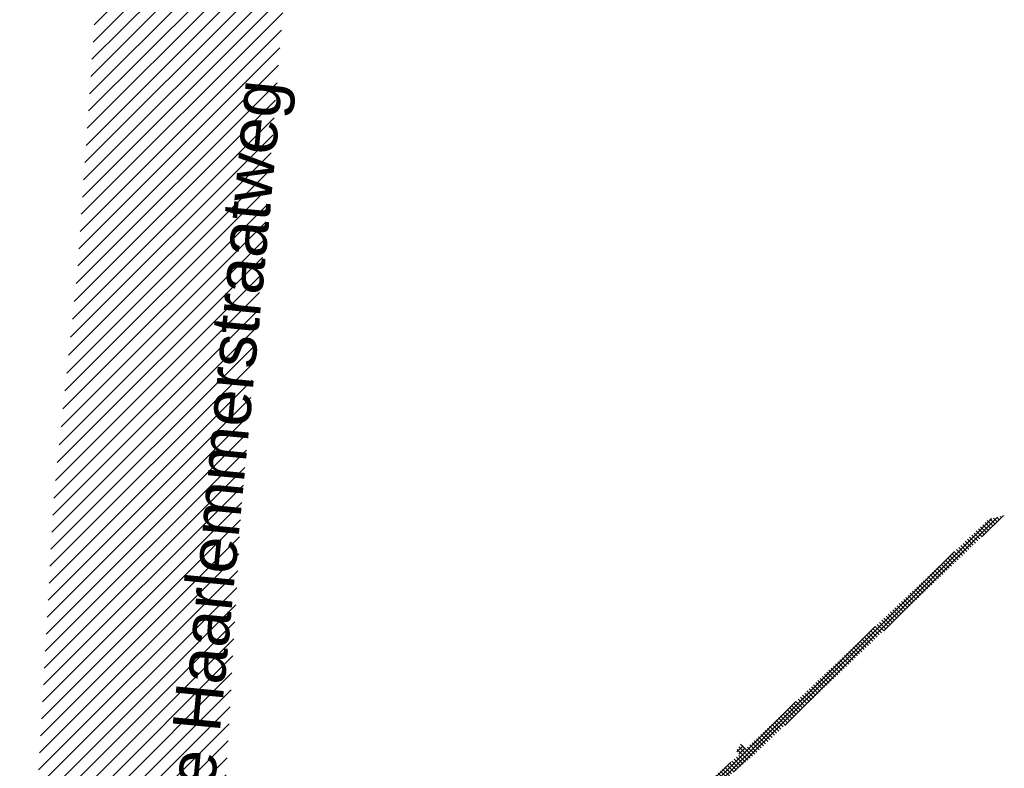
# Model space of a CAD drawing. Extents: x -251883 to 250656, y 0 to 909157.
# Tile 59 of 70: x -3615 to 22423, y 675749 to 695561. Entities that reach past the tile are written whole.
import ezdxf

# ---------------------------------------------------------------- set-up
doc = ezdxf.new("R2010")
doc.units = 0
doc.header["$MEASUREMENT"] = 0

# ---------------------------------------------------------------- blocks, each defined once
blk = doc.blocks.new('M-MAATREGELEN_468')
at = {"linetype": 'Continuous', "lineweight": 5}
h = blk.add_hatch(dxfattribs=at)
h.set_pattern_fill('arcerin2', color=8, style=0, pattern_type=0)
h.set_pattern_definition([(45, (0, 0), (-212.13203, 212.13203), [])])
h.paths.add_polyline_path([(-122362.9, 61951.6), (-117395.9, 61968.2), (-116517.6, 77558.3), (-116003.5, 83717.7), (-115145.2, 94000.1), (-114682.8, 104102.1), (-112959, 115566.7), (-112052.6, 121609.7), (-110440.7, 132339.8), (-115363.1, 133046.1), (-116991.6, 122204.3), (-118900.6, 109497.2), (-119676.3, 104333.6), (-120139.1, 94228.6), (-120842.6, 84018.1), (-121454.7, 78187.5)], flags=0)
h = blk.add_hatch(dxfattribs=at)
h.set_pattern_fill('@AV103', color=213, style=0, pattern_type=0)
h.set_pattern_definition([(135, (0, 0), (-56.568542, -56.568542), []), (45, (0, 0), (-56.568542, 56.568542), [])])
h.paths.add_polyline_path([(-109544.8, 65696.5), (-109693.9, 65849.8), (-103333.7, 71276.4), (-103417.7, 71374.9), (-103286.8, 71576), (-103156.3, 71444.2), (-96738.8, 77515.6), (-96324.8, 77614.1), (-102991.8, 71235.5), (-106865.1, 67961.5)], flags=0)
at = {"color": 7, "linetype": 'Continuous', "insert": (-117154.9, 67036.7), "char_height": 1260, "attachment_point": 7, "rotation": 84.49725, "line_spacing_factor": 0.933333}
blk.add_mtext('{\\fArial|b0|i0|c12|p0;Oude Haarlemmerstraatweg}', dxfattribs=at)

msp = doc.modelspace()

# ---------------------------------------------------------------- block references
msp.add_blockref('M-MAATREGELEN_468', (118748, 604826))

doc.saveas('drawing.dxf')
